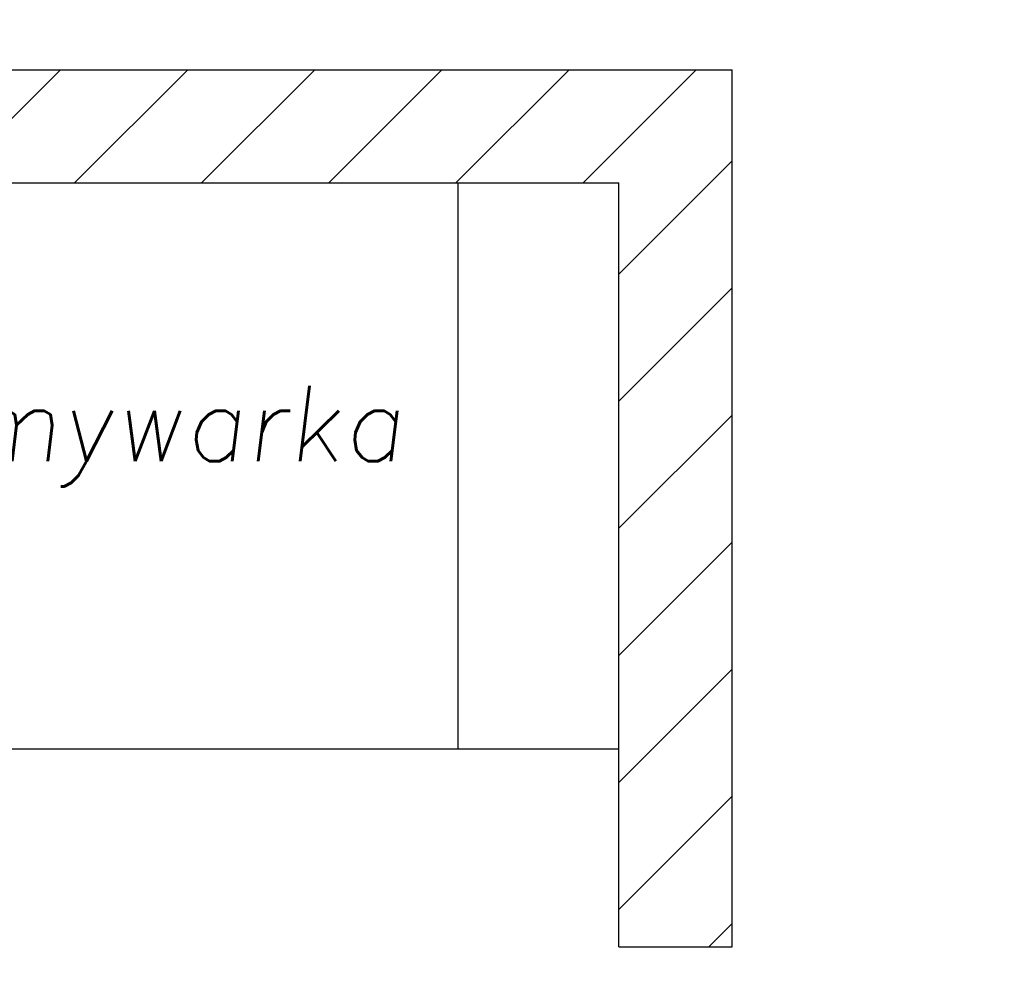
# Model space of a CAD drawing. Header units: millimetres. Extents: x -486876 to 553054, y -140324 to 834178.
# Tile 103 of 155: x -2888 to -1845, y 72804 to 73816. Entities that reach past the tile are written whole.
import ezdxf
from ezdxf.enums import TextEntityAlignment as Align

# ---------------------------------------------------------------- set-up
doc = ezdxf.new("R2010")
doc.units = ezdxf.units.MM
doc.linetypes.add('DASH2', pattern=[0.75, 0.5, -0.25])
doc.layers.add('_XREF', color=252, linetype='DASH2', lineweight=13)
for name, color, linetype in [('XREF$0$DRZWI', 8, 'Continuous'), ('XREF$0$MEBLE', 8, 'Continuous'), ('XREF$0$nowe ściany', 8, 'Continuous'), ('XREF$0$WYMIARY', 9, 'Continuous'), ('XREF$0$WYPEŁNIENIA', 8, 'Continuous')]:
    doc.layers.add(name, color=color, linetype=linetype)
doc.styles.add('XREF$0$APLUS', font='arial.ttf', dxfattribs={"width": 0.6})
doc.styles.add('XREF$0$ROMANS', font='romans.shx')
pattern_1 = [(45, (-52999.899, 13162.694), (-6.7351921, 6.7351921), [])]

# ---------------------------------------------------------------- blocks, each defined once
blk = doc.blocks.new('XREF')
at = {"layer": 'XREF$0$WYPEŁNIENIA'}
h = blk.add_hatch(dxfattribs=at)
h.set_pattern_fill('ANSI31', color=256, scale=3)
h.set_pattern_definition(pattern_1)
h.paths.add_polyline_path([(2833.43, 10024.04), (2806.56, 10024.04), (2806.56, 10062.95), (2756.56, 10062.95), (2756.56, 10102.95), (2726.65, 10102.95), (2725.88, 10101.79), (2725.88, 10033.49), (2680.31, 10033.49), (2680.31, 10102.95), (2641.56, 10102.95), (2641.56, 10024.04), (2546.56, 10024.04), (2546.56, 9984.04), (2833.43, 9984.04)])
h.paths.add_polyline_path([(3067, 10024.04), (2833.43, 10024.04), (2833.43, 9984.04), (3067, 9984.04), (3067, 9994.04)])
h.paths.add_polyline_path([(2456.56, 10024.04), (2376.56, 10024.04), (2376.56, 10044.04), (2361.56, 10044.04), (2361.56, 10024.04), (2161.56, 10024.04), (2161.56, 10141.99), (2121.56, 10141.99), (2121.56, 9894.37), (1846.56, 9894.37), (1846.56, 9872.67), (1876.56, 9872.67), (2121.56, 9872.67), (2121.56, 9779.12), (2161.56, 9779.12), (2161.56, 9869.37), (2161.56, 9984.04), (2456.56, 9984.04)])
h.paths.add_polyline_path([(2376.56, 10304.91), (2361.56, 10304.91), (2361.56, 10144.04), (2371.64, 10144.04), (2376.56, 10144.04)])
h.paths.add_polyline_path([(2444.58, 10649.37), (2192.94, 10649.37), (2192.94, 10634.37), (2379.58, 10634.37), (2379.58, 10589.37), (2444.58, 10589.37)])
h.paths.add_polyline_path([(2161.56, 10634.37), (2192.94, 10634.37), (2192.94, 10649.37), (2161.56, 10649.37), (2161.56, 10704.67), (2121.56, 10704.67), (2121.56, 10581.7), (2161.56, 10581.7)])
h.paths.add_polyline_path([(2647.02, 10553.68), (2666.09, 10553.68), (2666.09, 10567.18), (2647.02, 10567.18)], flags=16)
h.paths.add_polyline_path([(2530.53, 10311.91), (2530.53, 10304.91), (2666.56, 10304.91), (2666.56, 10392.95), (2646.56, 10392.95), (2646.56, 10322.95), (2530.53, 10322.95)])
edge = h.paths.add_edge_path()
edge.add_line((2430.53, 10304.91), (2430.53, 10311.91))
edge.add_line((2430.53, 10311.91), (2433.03, 10311.91))
edge.add_line((2433.03, 10311.91), (2430.53, 10314.91))
edge.add_arc((2428.76, 10318.93), 4.39, 293.6835, 426.3165)
edge.add_line((2430.53, 10322.95), (2161.56, 10322.95))
edge.add_line((2161.56, 10322.95), (2161.56, 10418.77))
edge.add_line((2161.56, 10418.77), (2121.56, 10418.77))
edge.add_line((2121.56, 10418.77), (2121.56, 10304.91))
edge.add_line((2121.56, 10304.91), (2430.53, 10304.91))
h.paths.add_polyline_path([(2666.56, 10649.37), (2641.65, 10649.37), (2641.65, 10634.37), (2646.56, 10634.37), (2646.56, 10497.95), (2666.56, 10497.95)])
h = blk.add_hatch(dxfattribs=at)
h.set_pattern_fill('ANSI31', color=256, scale=3)
h.set_pattern_definition(pattern_1)
h.paths.add_polyline_path([(2558.56, 10304.91), (2546.56, 10304.91), (2546.56, 10206.27), (2556.56, 10206.27), (2558.56, 10206.27)])
h.paths.add_polyline_path([(2558.56, 10106.27), (2546.56, 10106.27), (2546.56, 10024.04), (2558.56, 10024.04)])
h.paths.add_polyline_path([(2161.56, 9779.12), (2121.56, 9779.12), (2121.56, 9694.37), (2161.56, 9694.37)])
h.paths.add_polyline_path([(2161.56, 9424.37), (2121.56, 9424.37), (2121.56, 9247.17), (1876.56, 9247.17), (1846.56, 9247.17), (1846.56, 9224.37), (2134.58, 9224.37), (2134.58, 9090.15), (2519.93, 9090.15), (2519.93, 9115.15), (2161.56, 9115.15)])
h.paths.add_polyline_path([(1876.56, 9441.47), (1846.56, 9441.47), (1846.56, 9404.47), (1876.56, 9404.47)])
h.paths.add_polyline_path([(1876.56, 9715.37), (1846.56, 9715.37), (1846.56, 9678.37), (1876.56, 9678.37)])
h.paths.add_polyline_path([(2699.1, 9115.15), (2648.93, 9115.15), (2648.93, 9090.15), (2699.1, 9090.15)])
h.paths.add_polyline_path([(2878.28, 9115.15), (2833.43, 9115.15), (2833.43, 9090.15), (2878.28, 9090.15)])
h.paths.add_polyline_path([(3386.56, 9321.43), (3541.76, 9319.38), (3541.76, 9339.38), (3386.56, 9341.43), (3386.56, 9472.15), (3361.56, 9472.15), (3361.56, 9115.15), (3007.28, 9115.15), (3007.28, 9090.15), (3386.56, 9090.15)])
h.paths.add_polyline_path([(3386.56, 9779.12), (3361.56, 9779.12), (3361.56, 9622.15), (3386.56, 9622.15)])
h.paths.add_polyline_path([(3386.56, 9871.31), (3361.56, 9871.31), (3361.56, 9779.12), (3386.56, 9779.12)])
h.paths.add_polyline_path([(3409.56, 10024.04), (3386.56, 10024.04), (3386.56, 10471.78), (3409.68, 10471.78), (3409.68, 10496.78), (3386.56, 10496.78), (3386.56, 10611.78), (3447.56, 10611.78), (3447.56, 10651.78), (3326.56, 10651.78), (3326.56, 10611.78), (3361.56, 10611.78), (3361.56, 10024.04), (3167, 10024.04), (3167, 9984.04), (3361.56, 9984.04), (3361.56, 9971.31), (3386.56, 9971.31), (3386.56, 9984.04), (3409.56, 9984.04)])
h.paths.add_polyline_path([(3221.56, 10651.78), (3201.56, 10651.78), (3201.56, 10666.78), (3176.56, 10666.78), (3176.56, 10322.95), (3201.56, 10322.95), (3201.56, 10611.78), (3221.56, 10611.78)])
h.paths.add_polyline_path([(2666.56, 10481.33), (2666.56, 10497.95), (2646.56, 10497.95), (2646.56, 10392.95), (2666.56, 10392.95)])
h.paths.add_polyline_path([(2833.43, 10649.37), (2666.56, 10649.37), (2666.56, 10637.37), (2833.43, 10637.37)])
h.paths.add_polyline_path([(2896.56, 10649.37), (2833.56, 10649.37), (2833.56, 10589.37), (2896.56, 10589.37)])
h.paths.add_polyline_path([(2896.56, 10649.37), (2884.56, 10649.37)])
h.paths.add_polyline_path([(3055.46, 10649.37), (2896.56, 10649.37), (2896.56, 10637.37), (3055.46, 10637.37)])
h.paths.add_polyline_path([(3033.87, 10637.37), (3021.87, 10637.37), (3021.87, 10496.71), (3033.87, 10496.71)])
h.paths.add_polyline_path([(3176.56, 10649.37), (3155.46, 10649.37), (3155.46, 10637.37), (3176.56, 10637.37)])
h.paths.add_polyline_path([(2806.56, 10316.91), (2666.56, 10316.91), (2666.56, 10304.91), (2794.56, 10304.91), (2794.56, 10223.94), (2806.56, 10223.94)])
at = {"layer": 'XREF$0$MEBLE', "lineweight": 25, "ltscale": 1.2}
blk.add_line((2777.49, 10304.91), (2777.49, 10244.91), dxfattribs=at)
at = {"layer": 'XREF$0$MEBLE', "ltscale": 1.2}
blk.add_line((2558.56, 10244.91), (2794.56, 10244.91), dxfattribs=at)
at = {"layer": 'XREF$0$nowe ściany'}
for p, q in [((2666.56, 10316.91), (2806.56, 10316.91)), ((2806.56, 10223.94), (2806.56, 10316.91)), ((2666.56, 10304.91), (2794.56, 10304.91)), ((2794.56, 10223.94), (2794.56, 10304.91)), ((2794.56, 10223.94), (2806.56, 10223.94))]:
    blk.add_line(p, q, dxfattribs=at)
at = {"style": 'XREF$0$APLUS'}
blk.add_attdef('165', text='', height=12.94, rotation=90, dxfattribs=at).set_placement((5850.28, 4086.91), align=Align.TOP_CENTER)
blk.add_attdef('70', text='', height=12.94, rotation=90, dxfattribs=at).set_placement((5846.74, 4087.03), align=Align.BOTTOM_CENTER)
at = {"layer": 'XREF$0$DRZWI', "style": 'XREF$0$APLUS'}
for tag, height, p in [('90', 10.59, (3968.05, 17970.78)), ('90', 10.59, (4273.69, 17907.63)), ('90', 10.59, (4647.11, 17907.63)), ('90', 10.59, (4995.74, 17907.63)), ('90', 10.59, (5345.01, 17907.63)), ('90', 8.24, (3625.86, 17450.53)), ('90', 8.24, (4282.58, 17436.64)), ('90', 8.24, (4577.82, 17436.64)), ('90', 8.24, (5003.12, 17436.64)), ('90', 8.24, (5300.95, 17436.64)), ('90', 8.24, (5625.63, 17350.96)), ('110', 12.94, (3772.73, 10725.01)), ('100', 12.94, (3763.85, 10003.38)), ('90', 10.59, (3383.41, 9921.97)), ('83', 10.59, (4118.73, 4184.03))]:
    blk.add_attdef(tag, text='', height=height, dxfattribs=at).set_placement(p, align=Align.BOTTOM_CENTER)
for tag, height, p in [('200', 10.59, (3967.95, 17967.89)), ('200', 10.59, (4273.59, 17904.74)), ('200', 10.59, (4647.01, 17904.74)), ('200', 10.59, (4995.64, 17904.74)), ('200', 10.59, (5344.91, 17904.74)), ('200', 8.24, (3625.86, 17448.28)), ('200', 8.24, (4282.58, 17434.39)), ('200', 8.24, (4577.82, 17434.39)), ('200', 8.24, (5003.12, 17434.39)), ('200', 8.24, (5300.95, 17434.39)), ('200', 8.24, (5625.63, 17348.71)), ('210', 12.94, (3772.6, 10721.48)), ('200', 12.94, (3763.85, 9999.84)), ('200', 10.59, (3383.31, 9919.08)), ('178', 10.59, (4118.62, 4181.14))]:
    blk.add_attdef(tag, text='', height=height, dxfattribs=at).set_placement(p, align=Align.TOP_CENTER)
for tag, height, p in [('205', 10.59, (4204.92, 17787.31)), ('210', 10.59, (5722.65, 17787.31)), ('210', 12.94, (4044.07, 17776.19)), ('210', 12.94, (4602.86, 17776.83)), ('210', 12.94, (4951.5, 17776.83)), ('210', 12.94, (5300.98, 17776.83)), ('210', 12.94, (3579.16, 17557.04)), ('210', 12.94, (3935.88, 17557.04)), ('210', 12.94, (4219.13, 17557.04)), ('210', 12.94, (4633.7, 17557.04)), ('210', 12.94, (4958.43, 17557.04)), ('210', 12.94, (5356.84, 17557.04)), ('210', 12.94, (5615.9, 17557.04)), ('200', 11.76, (4716.1, 10187.15)), ('200', 11.76, (4936.97, 10128.95)), ('200', 11.76, (5363.02, 10117.1)), ('210', 13.53, (3475.75, 9987.9)), ('170', 11.76, (4209.38, 4035.73))]:
    blk.add_attdef(tag, text='', height=height, rotation=90, dxfattribs=at).set_placement(p, align=Align.TOP_CENTER)
for tag, height, p in [('100', 10.59, (5719.75, 17787.41)), ('96', 10.59, (4202.03, 17787.41)), ('100', 12.94, (4040.53, 17776.32)), ('100', 12.94, (4599.33, 17776.96)), ('100', 12.94, (4947.96, 17776.96)), ('100', 12.94, (5297.45, 17776.96)), ('100', 12.94, (3575.63, 17557.16)), ('100', 12.94, (3932.34, 17557.16)), ('100', 12.94, (4215.59, 17557.16)), ('100', 12.94, (4630.17, 17557.16)), ('100', 12.94, (4954.89, 17557.16)), ('100', 12.94, (5353.3, 17557.16)), ('100', 12.94, (5612.36, 17557.16)), ('90', 11.76, (4712.89, 10187.26)), ('90', 11.76, (4933.75, 10129.07)), ('90', 11.76, (5359.81, 10117.21)), ('120', 13.53, (3472.06, 9987.9)), ('90', 11.76, (4206.17, 4035.84))]:
    blk.add_attdef(tag, text='', height=height, rotation=90, dxfattribs=at).set_placement(p, align=Align.BOTTOM_CENTER)
at = {"layer": 'XREF$0$WYMIARY', "insert": (2719.31, 10283.41), "char_height": 8, "width": 174.6276, "attachment_point": 1, "style": 'XREF$0$ROMANS'}
blk.add_mtext('{\\Q7;zmywarka}', dxfattribs=at)

msp = doc.modelspace()

# ---------------------------------------------------------------- block references
at = {"layer": '_XREF', "xscale": 10, "yscale": 10, "zscale": 10}
msp.add_blockref('XREF', (-30198.46986, -29406.42919), dxfattribs=at)

doc.saveas('drawing.dxf')
